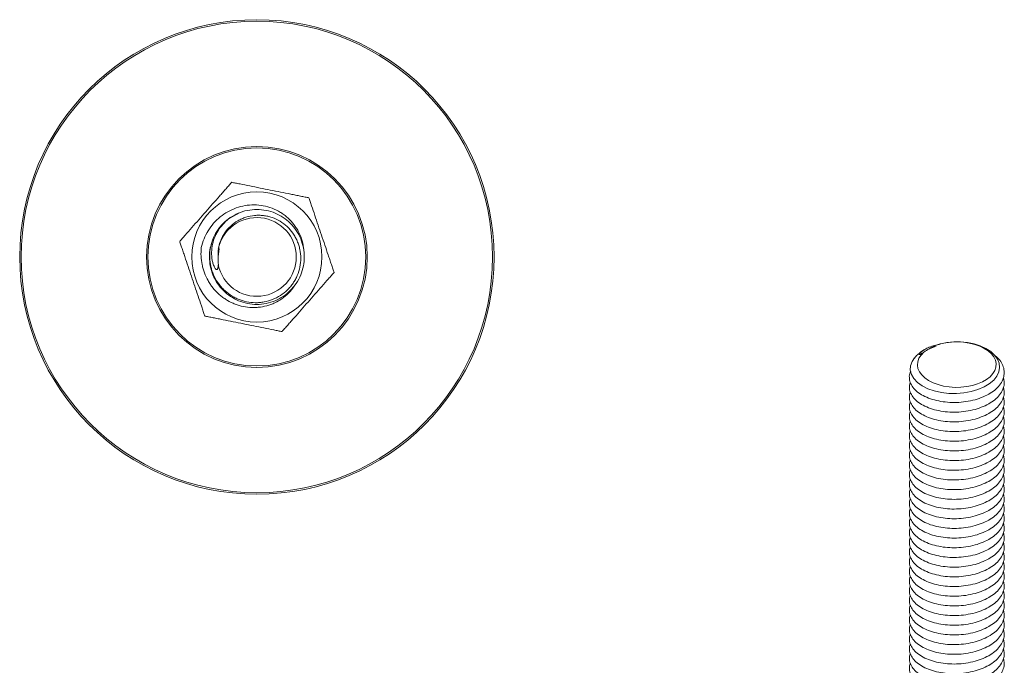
# Model space of a CAD drawing. Header units: millimetres. Extents: x 6 to 205, y 6 to 187.
# Tile 7 of 7: x 106 to 189, y 133 to 187. Entities that reach past the tile are written whole.
import ezdxf

# ---------------------------------------------------------------- set-up
doc = ezdxf.new("R2010")
doc.units = ezdxf.units.MM

msp = doc.modelspace()

# ---------------------------------------------------------------- linework, layer by layer
at = {"color": 7, "linetype": 'Continuous', "lineweight": 15}
for p, q in [((124.139, 170.704), (124.951, 171.135)), ((123.24, 169.845), (123.272, 169.898)), ((123.146, 167.422), (123.239, 168.141)), ((129.556, 164.947), (129.291, 164.656)), ((183.12, 159.678), (183.706, 159.911)), ((181.431, 157.263), (181.431, 157.182)), ((189.431, 157.59), (189.431, 157.672)), ((181.431, 156.447), (181.431, 156.365)), ((189.431, 156.774), (189.431, 156.855)), ((181.431, 155.63), (181.431, 155.549)), ((189.431, 155.957), (189.431, 156.039)), ((181.431, 154.814), (181.431, 154.732)), ((189.431, 155.14), (189.431, 155.222)), ((181.431, 153.997), (181.431, 153.916)), ((189.431, 154.324), (189.431, 154.406)), ((181.431, 153.181), (181.431, 153.099)), ((189.431, 153.507), (189.431, 153.589)), ((189.431, 152.691), (189.431, 152.772)), ((181.431, 152.364), (181.431, 152.283)), ((189.431, 151.874), (189.431, 151.956)), ((181.431, 151.548), (181.431, 151.466)), ((189.431, 151.058), (189.431, 151.139)), ((181.431, 150.731), (181.431, 150.649)), ((189.431, 150.241), (189.431, 150.323)), ((181.431, 149.915), (181.431, 149.833)), ((189.431, 149.425), (189.431, 149.506)), ((181.431, 149.098), (181.431, 149.016)), ((189.431, 148.608), (189.431, 148.69)), ((181.431, 148.282), (181.431, 148.2)), ((189.431, 147.792), (189.431, 147.873)), ((181.431, 147.465), (181.431, 147.383)), ((189.431, 146.975), (189.431, 147.057)), ((181.431, 146.648), (181.431, 146.567)), ((189.431, 146.159), (189.431, 146.24)), ((181.431, 145.832), (181.431, 145.75)), ((189.431, 145.342), (189.431, 145.424)), ((181.431, 145.015), (181.431, 144.934)), ((189.431, 144.525), (189.431, 144.607)), ((181.431, 144.199), (181.431, 144.117)), ((189.431, 143.709), (189.431, 143.791)), ((181.431, 143.382), (181.431, 143.301)), ((189.431, 142.892), (189.431, 142.974)), ((181.431, 142.566), (181.431, 142.484)), ((189.431, 142.076), (189.431, 142.157)), ((181.431, 141.749), (181.431, 141.668)), ((189.431, 141.259), (189.431, 141.341)), ((181.431, 140.933), (181.431, 140.851)), ((189.431, 140.443), (189.431, 140.524)), ((181.431, 140.116), (181.431, 140.034)), ((189.431, 139.626), (189.431, 139.708)), ((181.431, 139.3), (181.431, 139.218)), ((189.431, 138.81), (189.431, 138.891)), ((181.431, 138.483), (181.431, 138.401)), ((189.431, 137.993), (189.431, 138.075)), ((181.431, 137.666), (181.431, 137.585)), ((189.431, 137.177), (189.431, 137.258)), ((181.431, 136.85), (181.431, 136.768)), ((189.431, 136.36), (189.431, 136.442)), ((181.431, 136.033), (181.431, 135.952)), ((189.431, 135.543), (189.431, 135.625)), ((181.431, 135.217), (181.431, 135.135)), ((189.431, 134.727), (189.431, 134.809)), ((181.431, 134.4), (181.431, 134.319)), ((189.431, 133.91), (189.431, 133.992)), ((181.431, 133.584), (181.431, 133.502)), ((189.431, 133.094), (189.431, 133.176))]:
    msp.add_line(p, q, dxfattribs=at)
at = {"color": 7, "linetype": 'Continuous', "lineweight": 15, "flags": 128}
for points in [[(181.878, 158.916), (181.663, 158.607), (181.532, 158.243), (181.514, 157.882), (181.608, 157.513), (181.807, 157.169), (182.119, 156.84), (182.509, 156.561), (182.993, 156.317), (183.527, 156.13), (184.13, 155.993), (184.75, 155.918), (185.406, 155.906), (186.029, 155.957), (186.65, 156.072), (187.211, 156.239), (187.734, 156.464), (188.176, 156.728), (188.546, 157.042), (188.808, 157.372), (188.978, 157.734), (189.04, 158.092), (189, 158.461), (188.861, 158.81), (188.615, 159.15), (188.292, 159.446), (187.877, 159.714), (187.414, 159.928), (186.885, 160.098), (186.332, 160.211), (185.74, 160.269), (185.171, 160.268), (184.597, 160.209), (184.087, 160.102), (183.605, 159.944), (183.605, 159.944)], [(183.605, 159.944), (184.042, 160.084), (184.51, 160.185), (184.999, 160.244), (185.498, 160.26), (185.995, 160.232), (186.48, 160.162), (186.941, 160.05), (187.367, 159.9), (187.75, 159.714), (188.08, 159.498), (188.35, 159.255), (188.554, 158.992), (188.687, 158.714), (188.746, 158.427), (188.73, 158.139), (188.639, 157.856), (188.476, 157.583), (188.243, 157.328), (187.947, 157.095), (187.594, 156.891), (187.192, 156.72), (186.749, 156.586), (186.277, 156.492), (185.786, 156.439), (185.287, 156.43), (184.79, 156.464), (184.309, 156.541), (183.853, 156.659), (183.432, 156.815), (183.057, 157.005), (182.736, 157.226), (182.476, 157.472), (182.282, 157.738), (182.161, 158.018), (182.113, 158.305), (182.14, 158.593), (182.242, 158.876), (182.417, 159.146), (182.659, 159.398)]]:
    msp.add_lwpolyline(points, dxfattribs=at)
at = {"color": 7, "linetype": 'Continuous', "lineweight": 15}
for radius in [20, 19.872, 9.307, 9.185, 5.488]:
    msp.add_circle((126.414, 167.422), radius, dxfattribs=at)
for radius, start, end in [(4, 124.12673, 159.41696), (3.319, 191.6245, 168.3755)]:
    msp.add_arc((126.414, 167.422), radius, start, end, dxfattribs=at)
for points, knots in [([(119.904, 168.729), (119.963, 168.796), (120.038, 168.881), (120.202, 169.067), (120.289, 169.166), (120.557, 169.471), (120.747, 169.687), (121.128, 170.119), (121.32, 170.338), (121.707, 170.777), (121.902, 170.999), (122.294, 171.445), (122.489, 171.666), (122.875, 172.105), (123.067, 172.322), (123.351, 172.645), (123.445, 172.752), (123.632, 172.964), (123.725, 173.07), (123.905, 173.275), (123.993, 173.374), (124.157, 173.561), (124.232, 173.646), (124.291, 173.713)], [0, 0, 0, 0, 0.0625, 0.0625, 0.125, 0.125, 0.25, 0.25, 0.375, 0.375, 0.5, 0.5, 0.625, 0.625, 0.75, 0.75, 0.8125, 0.8125, 0.875, 0.875, 0.9375, 0.9375, 1, 1, 1, 1]), ([(124.291, 173.713), (124.378, 173.696), (124.489, 173.673), (124.732, 173.625), (124.862, 173.599), (125.26, 173.519), (125.542, 173.462), (126.107, 173.349), (126.392, 173.291), (126.966, 173.176), (127.255, 173.118), (127.838, 173.001), (128.127, 172.943), (128.7, 172.828), (128.984, 172.771), (129.405, 172.687), (129.545, 172.659), (129.822, 172.603), (129.961, 172.575), (130.228, 172.521), (130.358, 172.495), (130.602, 172.446), (130.713, 172.424), (130.801, 172.407)], [0, 0, 0, 0, 0.0625, 0.0625, 0.125, 0.125, 0.25, 0.25, 0.375, 0.375, 0.5, 0.5, 0.625, 0.625, 0.75, 0.75, 0.8125, 0.8125, 0.875, 0.875, 0.9375, 0.9375, 1, 1, 1, 1]), ([(130.801, 172.407), (130.829, 172.322), (130.865, 172.215), (130.944, 171.98), (130.987, 171.855), (131.117, 171.47), (131.209, 171.198), (131.393, 170.652), (131.486, 170.376), (131.673, 169.821), (131.767, 169.542), (131.957, 168.979), (132.052, 168.7), (132.239, 168.146), (132.331, 167.871), (132.469, 167.464), (132.514, 167.329), (132.605, 167.061), (132.65, 166.927), (132.737, 166.669), (132.779, 166.544), (132.859, 166.308), (132.895, 166.2), (132.924, 166.116)], [0, 0, 0, 0, 0.0625, 0.0625, 0.125, 0.125, 0.25, 0.25, 0.375, 0.375, 0.5, 0.5, 0.625, 0.625, 0.75, 0.75, 0.8125, 0.8125, 0.875, 0.875, 0.9375, 0.9375, 1, 1, 1, 1]), ([(124.17, 170.734), (124.391, 170.866), (124.84, 171.135), (125.607, 171.366), (126.41, 171.45), (127.21, 171.369), (127.961, 171.138), (128.647, 170.771), (129.253, 170.277), (129.76, 169.663), (130.137, 168.956), (130.364, 168.198), (130.439, 167.422), (130.364, 166.647), (130.137, 165.889), (129.76, 165.182), (129.253, 164.567), (128.647, 164.074), (127.961, 163.707), (127.21, 163.475), (126.414, 163.395), (125.618, 163.475), (124.867, 163.707), (124.182, 164.074), (123.575, 164.567), (123.068, 165.182), (122.691, 165.889), (122.463, 166.647), (122.395, 167.421), (122.434, 168.047), (122.547, 168.394), (122.581, 168.497)], [0, 0, 0, 0, 0.034559, 0.070264, 0.106709, 0.142593, 0.177772, 0.211807, 0.246606, 0.282331, 0.318296, 0.353785, 0.388139, 0.422492, 0.457981, 0.493946, 0.529671, 0.56447, 0.598505, 0.633684, 0.669568, 0.705453, 0.740632, 0.774667, 0.809466, 0.845191, 0.881156, 0.916645, 0.950998, 0.985351, 1, 1, 1, 1]), ([(122.669, 168.829), (122.585, 168.592), (122.523, 168.352), (122.465, 167.985), (122.452, 167.862), (122.436, 167.613), (122.433, 167.488), (122.445, 167.113), (122.475, 166.868), (122.556, 166.505), (122.589, 166.385), (122.666, 166.147), (122.711, 166.03), (122.859, 165.688), (122.979, 165.471), (123.189, 165.163), (123.265, 165.063), (123.425, 164.871), (123.509, 164.779), (123.773, 164.517), (123.964, 164.36), (124.275, 164.151), (124.383, 164.086), (124.602, 163.968), (124.714, 163.914), (125.056, 163.77), (125.293, 163.695), (125.784, 163.593), (126.031, 163.567), (126.402, 163.562), (126.526, 163.567), (126.775, 163.588), (126.9, 163.605), (127.267, 163.673), (127.505, 163.742), (127.967, 163.925), (128.192, 164.04), (128.609, 164.309), (128.803, 164.463), (129.072, 164.724), (129.157, 164.816), (129.318, 165.007), (129.468, 165.204), (129.597, 165.415), (129.717, 165.633), (129.771, 165.747), (129.918, 166.092), (129.991, 166.329), (130.09, 166.815), (130.116, 167.067), (130.116, 167.564), (130.092, 167.81), (130.017, 168.176), (129.985, 168.299), (129.91, 168.536), (129.823, 168.769), (129.713, 168.991), (129.591, 169.208), (129.524, 169.314), (129.307, 169.621), (129.144, 169.808), (128.781, 170.146), (128.579, 170.299), (128.154, 170.556), (127.929, 170.662), (127.575, 170.784), (127.454, 170.819), (127.211, 170.875), (126.967, 170.917), (126.719, 170.933), (126.47, 170.937), (126.344, 170.931), (125.971, 170.896), (125.728, 170.846), (125.372, 170.733), (125.255, 170.689), (125.025, 170.587), (124.914, 170.531), (124.592, 170.346), (124.391, 170.199), (124.021, 169.859), (123.858, 169.672), (123.575, 169.263), (123.455, 169.04), (123.27, 168.578), (123.203, 168.339), (123.164, 168.091)], [0, 0, 0, 0, 0.03125, 0.03125, 0.046875, 0.046875, 0.0625, 0.0625, 0.09375, 0.09375, 0.109375, 0.109375, 0.125, 0.125, 0.15625, 0.15625, 0.171875, 0.171875, 0.1875, 0.1875, 0.21875, 0.21875, 0.234375, 0.234375, 0.25, 0.25, 0.28125, 0.28125, 0.3125, 0.3125, 0.328125, 0.328125, 0.34375, 0.34375, 0.375, 0.375, 0.40625, 0.40625, 0.4375, 0.4375, 0.453125, 0.453125, 0.46875, 0.484375, 0.484375, 0.5, 0.5, 0.53125, 0.53125, 0.5625, 0.5625, 0.59375, 0.59375, 0.609375, 0.609375, 0.625, 0.640625, 0.640625, 0.65625, 0.65625, 0.6875, 0.6875, 0.71875, 0.71875, 0.75, 0.75, 0.765625, 0.765625, 0.78125, 0.796875, 0.796875, 0.8125, 0.8125, 0.84375, 0.84375, 0.859375, 0.859375, 0.875, 0.875, 0.90625, 0.90625, 0.9375, 0.9375, 0.96875, 0.96875, 1, 1, 1, 1]), ([(123.164, 166.754), (123.158, 166.696), (123.151, 166.639), (123.139, 166.554), (123.135, 166.525), (123.123, 166.47), (123.116, 166.442), (123.101, 166.404), (123.095, 166.392), (123.08, 166.37), (123.07, 166.36), (123.047, 166.35), (123.034, 166.349), (123.009, 166.355), (122.997, 166.361), (122.964, 166.384), (122.944, 166.405), (122.909, 166.448), (122.893, 166.471), (122.848, 166.543), (122.822, 166.595), (122.775, 166.699), (122.755, 166.752), (122.699, 166.913), (122.671, 167.023), (122.605, 167.362), (122.59, 167.59), (122.601, 168.045), (122.629, 168.276), (122.728, 168.722), (122.799, 168.938), (122.934, 169.255), (122.985, 169.359), (123.094, 169.56), (123.154, 169.657), (123.343, 169.941), (123.487, 170.118), (123.808, 170.449), (123.982, 170.599), (124.17, 170.734)], [0, 0, 0, 0, 0.03125, 0.03125, 0.046875, 0.046875, 0.0625, 0.0625, 0.070313, 0.070313, 0.078125, 0.078125, 0.085938, 0.085938, 0.09375, 0.09375, 0.109375, 0.109375, 0.125, 0.125, 0.15625, 0.15625, 0.1875, 0.1875, 0.25, 0.25, 0.375, 0.375, 0.5, 0.5, 0.625, 0.625, 0.6875, 0.6875, 0.75, 0.75, 0.875, 0.875, 1, 1, 1, 1]), ([(122.028, 162.438), (121.999, 162.522), (121.963, 162.63), (121.884, 162.865), (121.841, 162.99), (121.712, 163.375), (121.62, 163.647), (121.435, 164.193), (121.342, 164.468), (121.155, 165.023), (121.061, 165.303), (120.871, 165.866), (120.777, 166.145), (120.59, 166.699), (120.497, 166.973), (120.36, 167.381), (120.314, 167.516), (120.224, 167.783), (120.178, 167.917), (120.091, 168.176), (120.049, 168.301), (119.969, 168.537), (119.933, 168.645), (119.904, 168.729)], [0, 0, 0, 0, 0.0625, 0.0625, 0.125, 0.125, 0.25, 0.25, 0.375, 0.375, 0.5, 0.5, 0.625, 0.625, 0.75, 0.75, 0.8125, 0.8125, 0.875, 0.875, 0.9375, 0.9375, 1, 1, 1, 1]), ([(129.556, 164.947), (129.419, 164.745), (129.266, 164.56), (129.013, 164.303), (128.925, 164.221), (128.741, 164.065), (128.645, 163.99), (128.348, 163.779), (128.14, 163.658), (127.814, 163.504), (127.703, 163.457), (127.476, 163.373), (127.359, 163.336), (127.009, 163.241), (126.772, 163.199), (126.413, 163.165), (126.293, 163.159), (126.05, 163.156), (125.928, 163.16), (125.567, 163.187), (125.33, 163.225), (124.98, 163.311), (124.864, 163.345), (124.634, 163.423), (124.52, 163.467), (124.188, 163.612), (123.977, 163.726), (123.673, 163.921), (123.575, 163.991), (123.382, 164.138), (123.289, 164.216), (123.02, 164.459), (122.856, 164.634), (122.63, 164.916), (122.559, 165.013), (122.424, 165.213), (122.36, 165.317), (122.182, 165.633), (122.081, 165.851), (121.954, 166.189), (121.917, 166.303), (121.85, 166.536), (121.821, 166.654), (121.699, 167.247), (121.677, 167.726), (121.73, 168.21)], [0, 0, 0, 0, 0.0625, 0.0625, 0.09375, 0.09375, 0.125, 0.125, 0.1875, 0.1875, 0.21875, 0.21875, 0.25, 0.25, 0.3125, 0.3125, 0.34375, 0.34375, 0.375, 0.375, 0.4375, 0.4375, 0.46875, 0.46875, 0.5, 0.5, 0.5625, 0.5625, 0.59375, 0.59375, 0.625, 0.625, 0.6875, 0.6875, 0.71875, 0.71875, 0.75, 0.75, 0.8125, 0.8125, 0.84375, 0.84375, 0.875, 0.875, 1, 1, 1, 1]), ([(132.924, 166.116), (132.865, 166.049), (132.79, 165.964), (132.626, 165.778), (132.539, 165.678), (132.271, 165.374), (132.081, 165.158), (131.7, 164.725), (131.508, 164.507), (131.121, 164.067), (130.926, 163.846), (130.534, 163.4), (130.339, 163.179), (129.953, 162.74), (129.762, 162.523), (129.478, 162.2), (129.383, 162.093), (129.197, 161.881), (129.103, 161.775), (128.923, 161.57), (128.836, 161.47), (128.671, 161.284), (128.596, 161.198), (128.537, 161.131)], [0, 0, 0, 0, 0.0625, 0.0625, 0.125, 0.125, 0.25, 0.25, 0.375, 0.375, 0.5, 0.5, 0.625, 0.625, 0.75, 0.75, 0.8125, 0.8125, 0.875, 0.875, 0.9375, 0.9375, 1, 1, 1, 1]), ([(128.537, 161.131), (128.45, 161.149), (128.339, 161.171), (128.096, 161.22), (127.966, 161.246), (127.568, 161.326), (127.286, 161.383), (126.721, 161.496), (126.436, 161.553), (125.862, 161.668), (125.573, 161.726), (124.99, 161.843), (124.701, 161.901), (124.129, 162.016), (123.844, 162.073), (123.423, 162.158), (123.283, 162.186), (123.006, 162.242), (122.868, 162.269), (122.6, 162.323), (122.47, 162.349), (122.226, 162.398), (122.115, 162.421), (122.028, 162.438)], [0, 0, 0, 0, 0.0625, 0.0625, 0.125, 0.125, 0.25, 0.25, 0.375, 0.375, 0.5, 0.5, 0.625, 0.625, 0.75, 0.75, 0.8125, 0.8125, 0.875, 0.875, 0.9375, 0.9375, 1, 1, 1, 1]), ([(182.724, 159.614), (182.643, 159.566), (182.446, 159.45), (182.177, 159.231), (181.968, 159.038), (181.878, 158.916), (181.86, 158.892)], [0, 0, 0, 0, 0.23918, 0.578091, 0.917123, 1, 1, 1, 1]), ([(182.659, 159.398), (182.611, 159.368), (182.527, 159.315), (182.421, 159.249), (182.352, 159.21), (182.314, 159.193), (182.292, 159.186), (182.274, 159.185), (182.26, 159.189), (182.254, 159.217), (182.324, 159.331), (182.543, 159.517), (182.905, 159.726), (183.314, 159.893), (183.664, 160.004), (183.884, 160.043), (183.935, 160.052)], [0, 0, 0, 0, 0.059291, 0.102244, 0.123856, 0.132513, 0.14125, 0.148955, 0.159845, 0.180085, 0.243593, 0.439162, 0.6051, 0.77559, 0.947473, 1, 1, 1, 1]), ([(188.639, 159.117), (188.682, 159.085), (188.894, 158.929), (189.146, 158.602), (189.379, 158.154), (189.456, 157.679), (189.381, 157.195), (189.148, 156.725), (188.772, 156.296), (188.277, 155.926), (187.675, 155.616), (186.979, 155.373), (186.212, 155.211), (185.419, 155.14), (184.641, 155.161), (183.897, 155.269), (183.203, 155.455), (182.583, 155.721), (182.077, 156.051), (181.71, 156.426), (181.482, 156.834), (181.413, 157.256), (181.438, 157.571), (181.532, 157.732), (181.546, 157.755)], [0, 0, 0, 0, 0.01244, 0.061458, 0.108882, 0.15737, 0.20715, 0.257263, 0.306714, 0.354581, 0.402449, 0.451899, 0.502012, 0.551792, 0.60028, 0.647704, 0.696723, 0.746724, 0.796726, 0.845744, 0.893168, 0.941656, 0.991436, 1, 1, 1, 1]), ([(189.371, 157.221), (189.398, 157.103), (189.461, 156.825), (189.378, 156.378), (189.149, 155.908), (188.772, 155.48), (188.277, 155.109), (187.675, 154.799), (186.979, 154.556), (186.212, 154.394), (185.419, 154.324), (184.641, 154.345), (183.897, 154.452), (183.203, 154.639), (182.583, 154.904), (182.077, 155.235), (181.709, 155.61), (181.487, 156.017), (181.399, 156.424), (181.466, 156.69), (181.497, 156.816)], [0, 0, 0, 0, 0.0422986, 0.0998698, 0.1578268, 0.2150173, 0.2703771, 0.3257369, 0.3829274, 0.4408844, 0.4984556, 0.5545334, 0.6093803, 0.6660709, 0.7238987, 0.7817265, 0.8384171, 0.893264, 0.9493419, 1, 1, 1, 1]), ([(189.371, 156.404), (189.398, 156.286), (189.461, 156.008), (189.378, 155.561), (189.149, 155.092), (188.772, 154.663), (188.277, 154.293), (187.675, 153.983), (186.979, 153.74), (186.212, 153.578), (185.419, 153.507), (184.641, 153.528), (183.897, 153.636), (183.203, 153.822), (182.583, 154.087), (182.077, 154.418), (181.709, 154.793), (181.487, 155.2), (181.399, 155.608), (181.466, 155.873), (181.497, 156)], [0, 0, 0, 0, 0.042299, 0.09987, 0.157827, 0.215017, 0.270377, 0.325737, 0.382927, 0.440884, 0.498456, 0.554533, 0.60938, 0.666071, 0.723899, 0.781727, 0.838417, 0.893264, 0.949342, 1, 1, 1, 1]), ([(189.371, 155.588), (189.398, 155.47), (189.461, 155.191), (189.378, 154.745), (189.149, 154.275), (188.772, 153.847), (188.277, 153.476), (187.675, 153.166), (186.979, 152.923), (186.212, 152.761), (185.419, 152.691), (184.641, 152.712), (183.897, 152.819), (183.203, 153.006), (182.583, 153.271), (182.077, 153.601), (181.709, 153.977), (181.487, 154.383), (181.399, 154.791), (181.466, 155.057), (181.497, 155.183)], [0, 0, 0, 0, 0.042299, 0.09987, 0.157827, 0.215017, 0.270377, 0.325737, 0.382927, 0.440884, 0.498456, 0.554533, 0.60938, 0.666071, 0.723899, 0.781727, 0.838417, 0.893264, 0.949342, 1, 1, 1, 1]), ([(189.371, 154.771), (189.398, 154.653), (189.461, 154.375), (189.378, 153.928), (189.149, 153.458), (188.772, 153.03), (188.277, 152.659), (187.675, 152.35), (186.979, 152.107), (186.212, 151.945), (185.419, 151.874), (184.641, 151.895), (183.897, 152.003), (183.203, 152.189), (182.583, 152.454), (182.077, 152.785), (181.709, 153.16), (181.487, 153.567), (181.399, 153.975), (181.466, 154.24), (181.497, 154.367)], [0, 0, 0, 0, 0.042299, 0.09987, 0.157827, 0.215017, 0.270377, 0.325737, 0.382927, 0.440884, 0.498456, 0.554533, 0.60938, 0.666071, 0.723899, 0.781727, 0.838417, 0.893264, 0.949342, 1, 1, 1, 1]), ([(189.371, 153.955), (189.398, 153.837), (189.461, 153.558), (189.378, 153.112), (189.149, 152.642), (188.772, 152.213), (188.277, 151.843), (187.675, 151.533), (186.979, 151.29), (186.212, 151.128), (185.419, 151.058), (184.641, 151.079), (183.897, 151.186), (183.203, 151.373), (182.583, 151.638), (182.077, 151.968), (181.709, 152.344), (181.487, 152.75), (181.399, 153.158), (181.466, 153.424), (181.497, 153.55)], [0, 0, 0, 0, 0.042299, 0.09987, 0.157827, 0.215017, 0.270377, 0.325737, 0.382927, 0.440884, 0.498456, 0.554533, 0.60938, 0.666071, 0.723899, 0.781727, 0.838417, 0.893264, 0.949342, 1, 1, 1, 1]), ([(189.371, 153.138), (189.398, 153.02), (189.461, 152.742), (189.378, 152.295), (189.149, 151.825), (188.772, 151.397), (188.277, 151.026), (187.675, 150.717), (186.979, 150.474), (186.212, 150.312), (185.419, 150.241), (184.641, 150.262), (183.897, 150.37), (183.203, 150.556), (182.583, 150.821), (182.077, 151.152), (181.709, 151.527), (181.487, 151.934), (181.399, 152.342), (181.466, 152.607), (181.497, 152.733)], [0, 0, 0, 0, 0.0422986, 0.0998698, 0.1578268, 0.2150173, 0.2703771, 0.3257369, 0.3829274, 0.4408844, 0.4984556, 0.5545334, 0.6093803, 0.6660709, 0.7238987, 0.7817265, 0.8384171, 0.893264, 0.9493419, 1, 1, 1, 1]), ([(189.371, 152.322), (189.398, 152.204), (189.461, 151.925), (189.378, 151.478), (189.149, 151.009), (188.772, 150.58), (188.277, 150.21), (187.675, 149.9), (186.979, 149.657), (186.212, 149.495), (185.419, 149.425), (184.641, 149.446), (183.897, 149.553), (183.203, 149.74), (182.583, 150.005), (182.077, 150.335), (181.709, 150.711), (181.487, 151.117), (181.399, 151.525), (181.466, 151.791), (181.497, 151.917)], [0, 0, 0, 0, 0.042299, 0.09987, 0.157827, 0.215017, 0.270377, 0.325737, 0.382927, 0.440884, 0.498456, 0.554533, 0.60938, 0.666071, 0.723899, 0.781727, 0.838417, 0.893264, 0.949342, 1, 1, 1, 1]), ([(189.371, 151.505), (189.398, 151.387), (189.461, 151.109), (189.378, 150.662), (189.149, 150.192), (188.772, 149.764), (188.277, 149.393), (187.675, 149.084), (186.979, 148.84), (186.212, 148.679), (185.419, 148.608), (184.641, 148.629), (183.897, 148.736), (183.203, 148.923), (182.583, 149.188), (182.077, 149.519), (181.709, 149.894), (181.487, 150.301), (181.399, 150.709), (181.466, 150.974), (181.497, 151.1)], [0, 0, 0, 0, 0.0422986, 0.0998698, 0.1578268, 0.2150173, 0.2703771, 0.3257369, 0.3829274, 0.4408844, 0.4984556, 0.5545334, 0.6093803, 0.6660709, 0.7238987, 0.7817265, 0.8384171, 0.893264, 0.9493419, 1, 1, 1, 1]), ([(189.371, 150.689), (189.398, 150.571), (189.461, 150.292), (189.378, 149.845), (189.149, 149.376), (188.772, 148.947), (188.277, 148.577), (187.675, 148.267), (186.979, 148.024), (186.212, 147.862), (185.419, 147.792), (184.641, 147.813), (183.897, 147.92), (183.203, 148.106), (182.583, 148.372), (182.077, 148.702), (181.709, 149.077), (181.487, 149.484), (181.399, 149.892), (181.466, 150.158), (181.497, 150.284)], [0, 0, 0, 0, 0.042299, 0.09987, 0.157827, 0.215017, 0.270377, 0.325737, 0.382927, 0.440884, 0.498456, 0.554533, 0.60938, 0.666071, 0.723899, 0.781727, 0.838417, 0.893264, 0.949342, 1, 1, 1, 1]), ([(189.371, 149.872), (189.398, 149.754), (189.461, 149.476), (189.378, 149.029), (189.149, 148.559), (188.772, 148.131), (188.277, 147.76), (187.675, 147.451), (186.979, 147.207), (186.212, 147.046), (185.419, 146.975), (184.641, 146.996), (183.897, 147.103), (183.203, 147.29), (182.583, 147.555), (182.077, 147.886), (181.709, 148.261), (181.487, 148.668), (181.399, 149.075), (181.466, 149.341), (181.497, 149.467)], [0, 0, 0, 0, 0.042299, 0.09987, 0.157827, 0.215017, 0.270377, 0.325737, 0.382927, 0.440884, 0.498456, 0.554533, 0.60938, 0.666071, 0.723899, 0.781727, 0.838417, 0.893264, 0.949342, 1, 1, 1, 1]), ([(189.371, 149.056), (189.398, 148.938), (189.461, 148.659), (189.378, 148.212), (189.149, 147.743), (188.772, 147.314), (188.277, 146.944), (187.675, 146.634), (186.979, 146.391), (186.212, 146.229), (185.419, 146.159), (184.641, 146.18), (183.897, 146.287), (183.203, 146.473), (182.583, 146.739), (182.077, 147.069), (181.709, 147.444), (181.487, 147.851), (181.399, 148.259), (181.466, 148.525), (181.497, 148.651)], [0, 0, 0, 0, 0.042299, 0.09987, 0.157827, 0.215017, 0.270377, 0.325737, 0.382927, 0.440884, 0.498456, 0.554533, 0.60938, 0.666071, 0.723899, 0.781727, 0.838417, 0.893264, 0.949342, 1, 1, 1, 1]), ([(189.371, 148.239), (189.398, 148.121), (189.461, 147.843), (189.378, 147.396), (189.149, 146.926), (188.772, 146.498), (188.277, 146.127), (187.675, 145.817), (186.979, 145.574), (186.212, 145.412), (185.419, 145.342), (184.641, 145.363), (183.897, 145.47), (183.203, 145.657), (182.583, 145.922), (182.077, 146.253), (181.709, 146.628), (181.487, 147.035), (181.399, 147.442), (181.466, 147.708), (181.497, 147.834)], [0, 0, 0, 0, 0.042299, 0.09987, 0.157827, 0.215017, 0.270377, 0.325737, 0.382927, 0.440884, 0.498456, 0.554533, 0.60938, 0.666071, 0.723899, 0.781727, 0.838417, 0.893264, 0.949342, 1, 1, 1, 1]), ([(189.371, 147.422), (189.398, 147.305), (189.461, 147.026), (189.378, 146.579), (189.149, 146.11), (188.772, 145.681), (188.277, 145.311), (187.675, 145.001), (186.979, 144.758), (186.212, 144.596), (185.419, 144.525), (184.641, 144.546), (183.897, 144.654), (183.203, 144.84), (182.583, 145.106), (182.077, 145.436), (181.709, 145.811), (181.487, 146.218), (181.399, 146.626), (181.466, 146.892), (181.497, 147.018)], [0, 0, 0, 0, 0.0422986, 0.0998698, 0.1578268, 0.2150173, 0.2703771, 0.3257369, 0.3829274, 0.4408844, 0.4984556, 0.5545334, 0.6093803, 0.6660709, 0.7238987, 0.7817265, 0.8384171, 0.893264, 0.9493419, 1, 1, 1, 1]), ([(189.371, 146.606), (189.398, 146.488), (189.461, 146.209), (189.378, 145.763), (189.149, 145.293), (188.772, 144.865), (188.277, 144.494), (187.675, 144.184), (186.979, 143.941), (186.212, 143.779), (185.419, 143.709), (184.641, 143.73), (183.897, 143.837), (183.203, 144.024), (182.583, 144.289), (182.077, 144.619), (181.709, 144.995), (181.487, 145.401), (181.399, 145.809), (181.466, 146.075), (181.497, 146.201)], [0, 0, 0, 0, 0.042299, 0.09987, 0.157827, 0.215017, 0.270377, 0.325737, 0.382927, 0.440884, 0.498456, 0.554533, 0.60938, 0.666071, 0.723899, 0.781727, 0.838417, 0.893264, 0.949342, 1, 1, 1, 1]), ([(189.371, 145.789), (189.398, 145.671), (189.461, 145.393), (189.378, 144.946), (189.149, 144.477), (188.772, 144.048), (188.277, 143.678), (187.675, 143.368), (186.979, 143.125), (186.212, 142.963), (185.419, 142.892), (184.641, 142.913), (183.897, 143.021), (183.203, 143.207), (182.583, 143.472), (182.077, 143.803), (181.709, 144.178), (181.487, 144.585), (181.399, 144.993), (181.466, 145.258), (181.497, 145.385)], [0, 0, 0, 0, 0.042299, 0.09987, 0.157827, 0.215017, 0.270377, 0.325737, 0.382927, 0.440884, 0.498456, 0.554533, 0.60938, 0.666071, 0.723899, 0.781727, 0.838417, 0.893264, 0.949342, 1, 1, 1, 1]), ([(189.371, 144.973), (189.398, 144.855), (189.461, 144.576), (189.378, 144.13), (189.149, 143.66), (188.772, 143.231), (188.277, 142.861), (187.675, 142.551), (186.979, 142.308), (186.212, 142.146), (185.419, 142.076), (184.641, 142.097), (183.897, 142.204), (183.203, 142.391), (182.583, 142.656), (182.077, 142.986), (181.709, 143.362), (181.487, 143.768), (181.399, 144.176), (181.466, 144.442), (181.497, 144.568)], [0, 0, 0, 0, 0.042299, 0.09987, 0.157827, 0.215017, 0.270377, 0.325737, 0.382927, 0.440884, 0.498456, 0.554533, 0.60938, 0.666071, 0.723899, 0.781727, 0.838417, 0.893264, 0.949342, 1, 1, 1, 1]), ([(189.371, 144.156), (189.398, 144.038), (189.461, 143.76), (189.378, 143.313), (189.149, 142.843), (188.772, 142.415), (188.277, 142.044), (187.675, 141.735), (186.979, 141.492), (186.212, 141.33), (185.419, 141.259), (184.641, 141.28), (183.897, 141.388), (183.203, 141.574), (182.583, 141.839), (182.077, 142.17), (181.709, 142.545), (181.487, 142.952), (181.399, 143.36), (181.466, 143.625), (181.497, 143.751)], [0, 0, 0, 0, 0.042299, 0.09987, 0.157827, 0.215017, 0.270377, 0.325737, 0.382927, 0.440884, 0.498456, 0.554533, 0.60938, 0.666071, 0.723899, 0.781727, 0.838417, 0.893264, 0.949342, 1, 1, 1, 1]), ([(189.371, 143.34), (189.398, 143.222), (189.461, 142.943), (189.378, 142.497), (189.149, 142.027), (188.772, 141.598), (188.277, 141.228), (187.675, 140.918), (186.979, 140.675), (186.212, 140.513), (185.419, 140.443), (184.641, 140.464), (183.897, 140.571), (183.203, 140.758), (182.583, 141.023), (182.077, 141.353), (181.709, 141.729), (181.487, 142.135), (181.399, 142.543), (181.466, 142.809), (181.497, 142.935)], [0, 0, 0, 0, 0.0422986, 0.0998698, 0.1578268, 0.2150173, 0.2703771, 0.3257369, 0.3829274, 0.4408844, 0.4984556, 0.5545334, 0.6093803, 0.6660709, 0.7238987, 0.7817265, 0.8384171, 0.893264, 0.9493419, 1, 1, 1, 1]), ([(189.371, 142.523), (189.398, 142.405), (189.461, 142.127), (189.378, 141.68), (189.149, 141.21), (188.772, 140.782), (188.277, 140.411), (187.675, 140.102), (186.979, 139.858), (186.212, 139.697), (185.419, 139.626), (184.641, 139.647), (183.897, 139.755), (183.203, 139.941), (182.583, 140.206), (182.077, 140.537), (181.709, 140.912), (181.487, 141.319), (181.399, 141.727), (181.466, 141.992), (181.497, 142.118)], [0, 0, 0, 0, 0.0422986, 0.0998698, 0.1578268, 0.2150173, 0.2703771, 0.3257369, 0.3829274, 0.4408844, 0.4984556, 0.5545334, 0.6093803, 0.6660709, 0.7238987, 0.7817265, 0.8384171, 0.893264, 0.9493419, 1, 1, 1, 1]), ([(189.371, 141.707), (189.398, 141.589), (189.461, 141.31), (189.378, 140.863), (189.149, 140.394), (188.772, 139.965), (188.277, 139.595), (187.675, 139.285), (186.979, 139.042), (186.212, 138.88), (185.419, 138.81), (184.641, 138.831), (183.897, 138.938), (183.203, 139.125), (182.583, 139.39), (182.077, 139.72), (181.709, 140.096), (181.487, 140.502), (181.399, 140.91), (181.466, 141.176), (181.497, 141.302)], [0, 0, 0, 0, 0.042299, 0.09987, 0.157827, 0.215017, 0.270377, 0.325737, 0.382927, 0.440884, 0.498456, 0.554533, 0.60938, 0.666071, 0.723899, 0.781727, 0.838417, 0.893264, 0.949342, 1, 1, 1, 1]), ([(189.371, 140.89), (189.398, 140.772), (189.461, 140.494), (189.378, 140.047), (189.149, 139.577), (188.772, 139.149), (188.277, 138.778), (187.675, 138.469), (186.979, 138.225), (186.212, 138.064), (185.419, 137.993), (184.641, 138.014), (183.897, 138.121), (183.203, 138.308), (182.583, 138.573), (182.077, 138.904), (181.709, 139.279), (181.487, 139.686), (181.399, 140.094), (181.466, 140.359), (181.497, 140.485)], [0, 0, 0, 0, 0.042299, 0.09987, 0.157827, 0.215017, 0.270377, 0.325737, 0.382927, 0.440884, 0.498456, 0.554533, 0.60938, 0.666071, 0.723899, 0.781727, 0.838417, 0.893264, 0.949342, 1, 1, 1, 1]), ([(189.371, 140.074), (189.398, 139.956), (189.461, 139.677), (189.378, 139.23), (189.149, 138.761), (188.772, 138.332), (188.277, 137.962), (187.675, 137.652), (186.979, 137.409), (186.212, 137.247), (185.419, 137.177), (184.641, 137.198), (183.897, 137.305), (183.203, 137.491), (182.583, 137.757), (182.077, 138.087), (181.709, 138.462), (181.487, 138.869), (181.399, 139.277), (181.466, 139.543), (181.497, 139.669)], [0, 0, 0, 0, 0.042299, 0.09987, 0.157827, 0.215017, 0.270377, 0.325737, 0.382927, 0.440884, 0.498456, 0.554533, 0.60938, 0.666071, 0.723899, 0.781727, 0.838417, 0.893264, 0.949342, 1, 1, 1, 1]), ([(189.371, 139.257), (189.398, 139.139), (189.461, 138.861), (189.378, 138.414), (189.149, 137.944), (188.772, 137.516), (188.277, 137.145), (187.675, 136.836), (186.979, 136.592), (186.212, 136.43), (185.419, 136.36), (184.641, 136.381), (183.897, 136.488), (183.203, 136.675), (182.583, 136.94), (182.077, 137.271), (181.709, 137.646), (181.487, 138.053), (181.399, 138.46), (181.466, 138.726), (181.497, 138.852)], [0, 0, 0, 0, 0.042299, 0.09987, 0.157827, 0.215017, 0.270377, 0.325737, 0.382927, 0.440884, 0.498456, 0.554533, 0.60938, 0.666071, 0.723899, 0.781727, 0.838417, 0.893264, 0.949342, 1, 1, 1, 1]), ([(189.371, 138.441), (189.398, 138.323), (189.461, 138.044), (189.378, 137.597), (189.149, 137.128), (188.772, 136.699), (188.277, 136.329), (187.675, 136.019), (186.979, 135.776), (186.212, 135.614), (185.419, 135.544), (184.641, 135.565), (183.897, 135.672), (183.203, 135.858), (182.583, 136.124), (182.077, 136.454), (181.709, 136.829), (181.487, 137.236), (181.399, 137.644), (181.466, 137.91), (181.497, 138.036)], [0, 0, 0, 0, 0.042299, 0.09987, 0.157827, 0.215017, 0.270377, 0.325737, 0.382927, 0.440884, 0.498456, 0.554533, 0.60938, 0.666071, 0.723899, 0.781727, 0.838417, 0.893264, 0.949342, 1, 1, 1, 1]), ([(189.371, 137.624), (189.398, 137.506), (189.461, 137.228), (189.378, 136.781), (189.149, 136.311), (188.772, 135.883), (188.277, 135.512), (187.675, 135.202), (186.979, 134.959), (186.212, 134.797), (185.419, 134.727), (184.641, 134.748), (183.897, 134.855), (183.203, 135.042), (182.583, 135.307), (182.077, 135.638), (181.709, 136.013), (181.487, 136.42), (181.399, 136.827), (181.466, 137.093), (181.497, 137.219)], [0, 0, 0, 0, 0.0422986, 0.0998698, 0.1578268, 0.2150173, 0.2703771, 0.3257369, 0.3829274, 0.4408844, 0.4984556, 0.5545334, 0.6093803, 0.6660709, 0.7238987, 0.7817265, 0.8384171, 0.893264, 0.9493419, 1, 1, 1, 1]), ([(189.371, 136.807), (189.398, 136.689), (189.461, 136.411), (189.378, 135.964), (189.149, 135.495), (188.772, 135.066), (188.277, 134.696), (187.675, 134.386), (186.979, 134.143), (186.212, 133.981), (185.419, 133.91), (184.641, 133.931), (183.897, 134.039), (183.203, 134.225), (182.583, 134.491), (182.077, 134.821), (181.709, 135.196), (181.487, 135.603), (181.399, 136.011), (181.466, 136.277), (181.497, 136.403)], [0, 0, 0, 0, 0.042299, 0.09987, 0.157827, 0.215017, 0.270377, 0.325737, 0.382927, 0.440884, 0.498456, 0.554533, 0.60938, 0.666071, 0.723899, 0.781727, 0.838417, 0.893264, 0.949342, 1, 1, 1, 1]), ([(189.371, 135.991), (189.398, 135.873), (189.461, 135.594), (189.378, 135.148), (189.149, 134.678), (188.772, 134.25), (188.277, 133.879), (187.675, 133.569), (186.979, 133.326), (186.212, 133.164), (185.419, 133.094), (184.641, 133.115), (183.897, 133.222), (183.203, 133.409), (182.583, 133.674), (182.077, 134.004), (181.709, 134.38), (181.487, 134.786), (181.399, 135.194), (181.466, 135.46), (181.497, 135.586)], [0, 0, 0, 0, 0.042299, 0.09987, 0.157827, 0.215017, 0.270377, 0.325737, 0.382927, 0.440884, 0.498456, 0.554533, 0.60938, 0.666071, 0.723899, 0.781727, 0.838417, 0.893264, 0.949342, 1, 1, 1, 1]), ([(189.371, 135.174), (189.398, 135.056), (189.461, 134.778), (189.378, 134.331), (189.149, 133.861), (188.772, 133.433), (188.277, 133.062), (187.675, 132.753), (186.979, 132.51), (186.212, 132.348), (185.419, 132.277), (184.641, 132.298), (183.897, 132.406), (183.203, 132.592), (182.583, 132.857), (182.077, 133.188), (181.709, 133.563), (181.487, 133.97), (181.399, 134.378), (181.466, 134.643), (181.497, 134.77)], [0, 0, 0, 0, 0.042299, 0.09987, 0.157827, 0.215017, 0.270377, 0.325737, 0.382927, 0.440884, 0.498456, 0.554533, 0.60938, 0.666071, 0.723899, 0.781727, 0.838417, 0.893264, 0.949342, 1, 1, 1, 1]), ([(189.371, 134.358), (189.398, 134.24), (189.461, 133.961), (189.378, 133.515), (189.149, 133.045), (188.772, 132.616), (188.277, 132.246), (187.675, 131.936), (186.979, 131.693), (186.212, 131.531), (185.419, 131.461), (184.641, 131.482), (183.897, 131.589), (183.203, 131.776), (182.583, 132.041), (182.077, 132.371), (181.709, 132.747), (181.487, 133.153), (181.399, 133.561), (181.466, 133.827), (181.497, 133.953)], [0, 0, 0, 0, 0.042299, 0.09987, 0.157827, 0.215017, 0.270377, 0.325737, 0.382927, 0.440884, 0.498456, 0.554533, 0.60938, 0.666071, 0.723899, 0.781727, 0.838417, 0.893264, 0.949342, 1, 1, 1, 1]), ([(189.371, 133.541), (189.398, 133.423), (189.461, 133.145), (189.378, 132.698), (189.149, 132.228), (188.772, 131.8), (188.277, 131.429), (187.675, 131.12), (186.979, 130.877), (186.212, 130.715), (185.419, 130.644), (184.641, 130.665), (183.897, 130.773), (183.203, 130.959), (182.583, 131.224), (182.077, 131.555), (181.709, 131.93), (181.487, 132.337), (181.399, 132.745), (181.466, 133.01), (181.497, 133.136)], [0, 0, 0, 0, 0.042299, 0.09987, 0.157827, 0.215017, 0.270377, 0.325737, 0.382927, 0.440884, 0.498456, 0.554533, 0.60938, 0.666071, 0.723899, 0.781727, 0.838417, 0.893264, 0.949342, 1, 1, 1, 1])]:
    msp.add_open_spline(points, degree=3, knots=knots, dxfattribs=at)
at = {"color": 142, "linetype": 'Continuous', "lineweight": 0, "true_color": 0x0080c0}
msp.add_open_spline([(121.73, 168.21), (121.844, 168.718), (122.037, 169.194), (122.447, 169.859), (122.601, 170.066), (122.939, 170.453), (123.124, 170.632), (123.527, 170.961), (123.741, 171.107), (124.188, 171.358), (124.422, 171.465), (124.912, 171.638), (125.163, 171.703), (125.67, 171.789), (125.927, 171.81), (126.447, 171.806), (126.705, 171.781), (127.209, 171.685), (127.457, 171.615), (127.944, 171.428), (128.175, 171.315), (128.505, 171.115), (128.612, 171.043), (128.819, 170.889), (128.92, 170.806), (129.21, 170.546), (129.385, 170.357), (129.619, 170.05), (129.693, 169.944), (129.83, 169.725), (129.894, 169.611), (130.069, 169.264), (130.163, 169.025), (130.303, 168.529), (130.35, 168.271), (130.371, 168.01)], degree=3, knots=[0, 0, 0, 0, 0.125, 0.125, 0.1875, 0.1875, 0.25, 0.25, 0.3125, 0.3125, 0.375, 0.375, 0.4375, 0.4375, 0.5, 0.5, 0.5625, 0.5625, 0.625, 0.625, 0.6875, 0.6875, 0.71875, 0.71875, 0.75, 0.75, 0.8125, 0.8125, 0.84375, 0.84375, 0.875, 0.875, 0.9375, 0.9375, 1, 1, 1, 1], dxfattribs=at)
at = {"color": 7, "linetype": 'Continuous', "lineweight": 15}
for points in [[(123.164, 168.091), (123.136, 167.871), (123.13, 167.646), (123.146, 167.422)], [(123.146, 167.422), (123.13, 167.198), (123.136, 166.975), (123.164, 166.754)], [(183.12, 159.678), (182.949, 159.593), (182.796, 159.5), (182.659, 159.398)], [(183.605, 159.944), (183.43, 159.866), (183.267, 159.776), (183.12, 159.678)]]:
    msp.add_open_spline(points, degree=3, dxfattribs=at)

doc.saveas('drawing.dxf')
